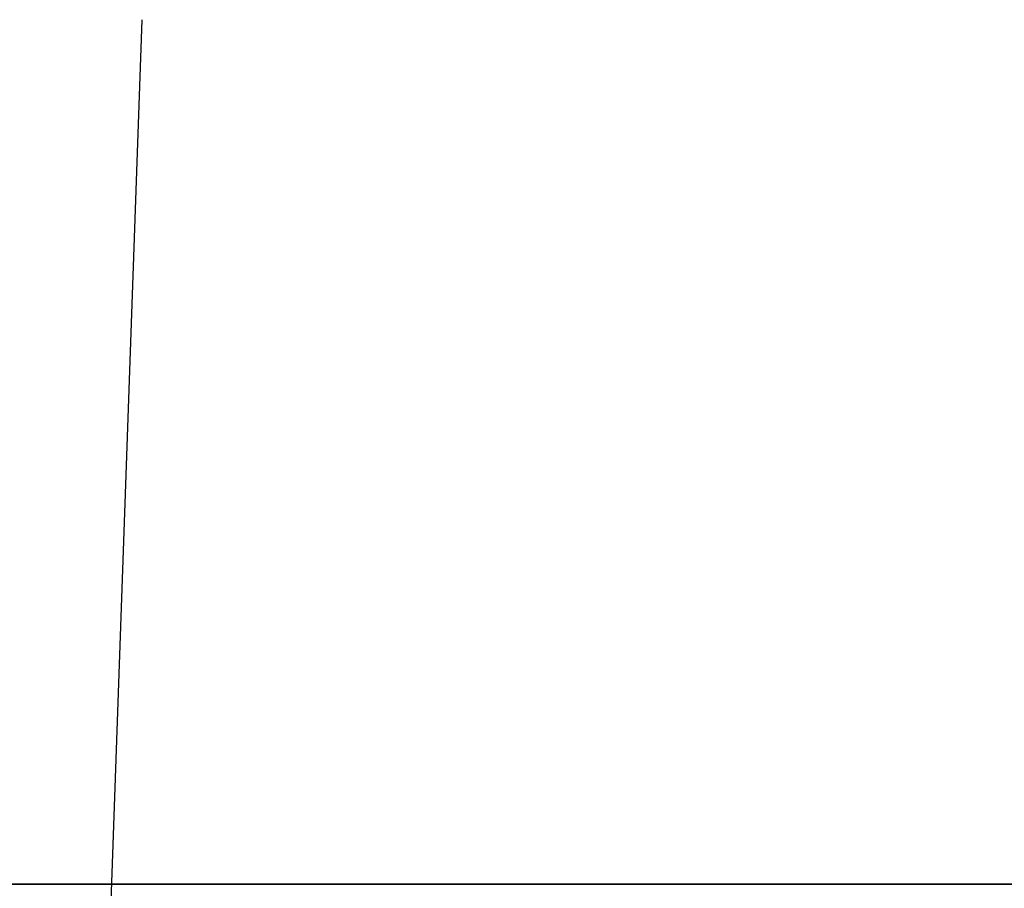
# Model space of a CAD drawing. Header units: millimetres. Extents: x -505 to 505, y -150 to 0.
# Tile 32 of 39: x 32 to 45, y -125 to -114. Entities that reach past the tile are written whole.
import ezdxf

# ---------------------------------------------------------------- set-up
doc = ezdxf.new("R2010")
doc.units = ezdxf.units.MM
doc.header["$MEASUREMENT"] = 0
doc.layers.add('Default', color=7, linetype='Continuous', true_color=0x000000)

msp = doc.modelspace()

# ---------------------------------------------------------------- linework, layer by layer
at = {"layer": 'Default'}
msp.add_line((32.476, -150), (33.742, -113.746), dxfattribs=at)
for points in [[(500, -125, -292), (0, -125, -292), (-500, -125, -292)], [(-500, -125, 168), (0, -125, 168), (500, -125, 168)], [(452.206, -125, 120.187), (0, -125, 120.187), (-452.206, -125, 120.187)], [(13.125, -125, -264.187), (232.666, -125, -264.187), (452.206, -125, -264.187)]]:
    msp.add_open_spline(points, degree=2, dxfattribs=at)

doc.saveas('drawing.dxf')
